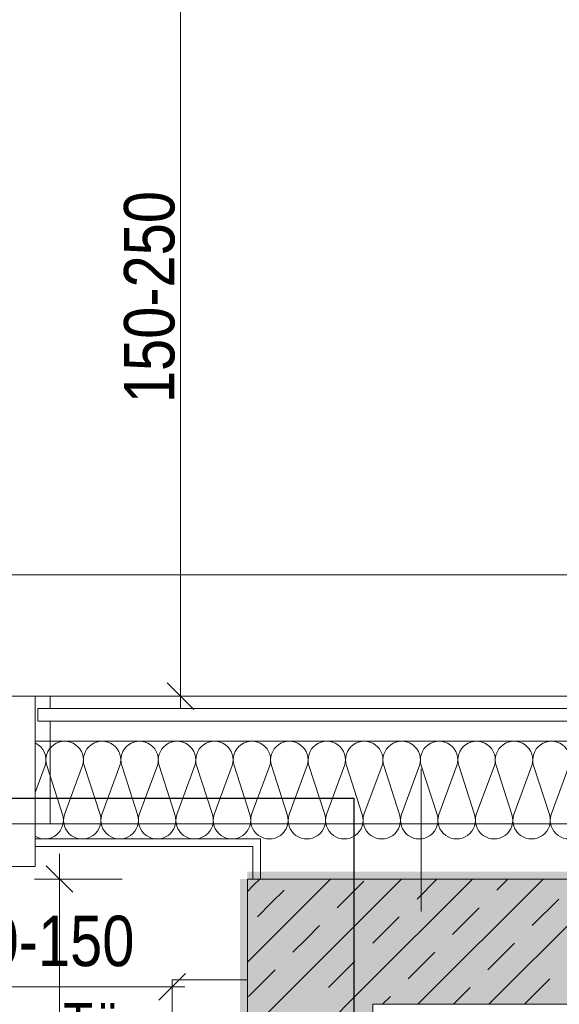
# Model space of a CAD drawing. Extents: x -720 to 300, y 62 to 1162.
# Tile 105 of 143: x -51 to -29, y 901 to 941. Entities that reach past the tile are written whole.
import ezdxf
from ezdxf.lldxf.tags import DXFTag

# ---------------------------------------------------------------- set-up
doc = ezdxf.new("R2010")
doc.units = 0
doc.layers.get('0').update_dxf_attribs({"lineweight": 13})
for name, color, linetype, lineweight, true_color in [('30 -33 Aussenwände- 7 Fassade_ Elemente', 7, 'Continuous', 9, 0x00aacc), ('30 -34 Innenwände- 1 tragend', 7, 'Continuous', 13, 0xdd0806), ('30 -34 Innenwände- 2 nichttragend', 7, 'Continuous', 18, 0xff7fe6), ('70 -72 Beschriftung- 1 Beschriftung allgemein', 7, 'Continuous', 9, 0xff6633), ('70 -76 Bemaßung- 2 Allgemein', 9, 'Continuous', 5, 0x808080), ('E_Leerrohr_Detailnummer', 1, 'Continuous', 25, 0xff0000), ('iwb_Schraffur_F90_feuerbestaendig', 1, 'Continuous', 13, 0xff0000), ('iwb_Sichtbeton', 2, 'Continuous', 50, 0xffff00), ('iwb_Sichtbeton-Shading', 2, 'Continuous', 50, 0xffff00)]:
    doc.layers.add(name, color=color, linetype=linetype, lineweight=lineweight, true_color=true_color)
doc.styles.get("Standard").update_dxf_attribs({"font": 'ARIALN.TTF'})
tags = doc.linetypes.add('fein_strichliert-A06G94028I', pattern=[4, 1, -2, 1]).pattern_tags.tags
tags[8:9] = [DXFTag(74, 4), DXFTag(75, 0), DXFTag(340, '0'), DXFTag(46, 0.0), DXFTag(50, 0.0), DXFTag(44, 0.0), DXFTag(45, 0.0)]
tags[6:7] = [DXFTag(74, 4), DXFTag(75, 0), DXFTag(340, '0'), DXFTag(46, 0.0), DXFTag(50, 0.0), DXFTag(44, 0.0), DXFTag(45, 0.0)]
tags[4:5] = [DXFTag(74, 4), DXFTag(75, 0), DXFTag(340, '0'), DXFTag(46, 0.0), DXFTag(50, 0.0), DXFTag(44, 0.0), DXFTag(45, 0.0)]

# ---------------------------------------------------------------- blocks, each defined once
blk = doc.blocks.new('Shading-A06G93YF8I', base_point=(-665.956, 777.712))
at = {"layer": 'iwb_Sichtbeton-Shading', "color": 51, "true_color": 0xffff7f}
for points in [[(-41.856, 906.112), (-41.856, 906.712), (-0.856, 906.112), (-0.856, 906.712)], [(-42.156, 906.412), (-41.556, 906.412), (-42.156, 891.912), (-41.556, 891.912)]]:
    blk.add_solid(points, dxfattribs=at)
blk = doc.blocks.new('Referenz-A06G94038I')
at = {"layer": '30 -33 Aussenwände- 7 Fassade_ Elemente', "color": 0, "linetype": 'fein_strichliert-A06G94028I', "lineweight": -2, "ltscale": 0.13}
blk.add_line((-149.357, 918.552), (-10.297, 918.552), dxfattribs=at)
at = {"layer": '30 -33 Aussenwände- 7 Fassade_ Elemente', "color": 0, "linetype": 'Continuous', "lineweight": -2, "ltscale": 0.13}
for p, q in [((-51.524, 913.712), (-50.324, 913.712)), ((-50.324, 911.912), (-50.324, 913.712)), ((-50.324, 913.712), (-5.257, 913.712)), ((-50.324, 913.712), (-50.324, 906.912)), ((-5.257, 911.912), (-50.324, 911.912)), ((-49.93, 910.937), (-50.324, 909.872)), ((-49.857, 910.937), (-49.23, 908.987)), ((-49.157, 908.987), (-48.436, 910.937)), ((-48.363, 910.937), (-47.737, 908.987)), ((-47.663, 908.987), (-46.943, 910.937)), ((-46.869, 910.937), (-46.243, 908.987)), ((-46.17, 908.987), (-45.449, 910.937)), ((-45.376, 910.937), (-44.749, 908.987)), ((-44.676, 908.987), (-43.955, 910.937)), ((-43.882, 910.937), (-43.255, 908.987)), ((-43.182, 908.987), (-42.461, 910.937)), ((-42.388, 910.937), (-41.761, 908.987)), ((-41.688, 908.987), (-40.967, 910.937)), ((-40.894, 910.937), (-40.267, 908.987)), ((-40.194, 908.987), (-39.474, 910.937)), ((-39.4, 910.937), (-38.774, 908.987)), ((-38.701, 908.987), (-37.98, 910.937)), ((-37.907, 910.937), (-37.28, 908.987)), ((-37.207, 908.987), (-36.486, 910.937)), ((-36.413, 910.937), (-35.786, 908.987)), ((-35.713, 908.987), (-34.992, 910.937)), ((-34.919, 910.937), (-34.292, 908.987)), ((-34.219, 908.987), (-33.498, 910.937)), ((-33.425, 910.937), (-32.798, 908.987)), ((-32.725, 908.987), (-32.004, 910.937)), ((-31.931, 910.937), (-31.305, 908.987)), ((-31.232, 908.987), (-30.511, 910.937)), ((-30.438, 910.937), (-29.811, 908.987)), ((-29.738, 908.987), (-29.017, 910.937)), ((-41.335, 908.012), (-50.324, 908.012)), ((-50.324, 908.012), (-50.324, 907.712)), ((-41.335, 906.412), (-41.335, 908.012)), ((-50.324, 907.712), (-41.635, 907.712)), ((-41.635, 907.712), (-41.635, 906.412)), ((-50.324, 906.912), (-51.524, 906.912)), ((-41.635, 906.412), (-41.335, 906.412))]:
    blk.add_line(p, q, dxfattribs=at)
for centre, major_axis, end_param in [((-50.64, 911.166), (0.71, -0.229), 1.444433), ((-49.147, 911.166), (-0.438, 0.604), 1.254884), ((-49.147, 911.166), (0.438, 0.604), 1.254884), ((-49.147, 911.166), (0.71, -0.229), 1.254884), ((-47.653, 911.166), (0.71, -0.229), 3.764652), ((-47.653, 911.166), (-0.438, 0.604), 1.254884), ((-47.653, 911.166), (0.438, 0.604), 1.254884), ((-47.653, 911.166), (0.71, -0.229), 1.254884), ((-46.159, 911.166), (0.71, -0.229), 3.764652), ((-46.159, 911.166), (-0.438, 0.604), 1.254884), ((-46.159, 911.166), (0.438, 0.604), 1.254884), ((-46.159, 911.166), (0.71, -0.229), 1.254884), ((-44.665, 911.166), (0.71, -0.229), 3.764652), ((-43.171, 911.166), (0.71, -0.229), 3.764652), ((-41.678, 911.166), (0.71, -0.229), 3.764652), ((-40.184, 911.166), (0.71, -0.229), 3.764652), ((-38.69, 911.166), (0.71, -0.229), 3.764652), ((-37.196, 911.166), (0.71, -0.229), 3.764652), ((-35.702, 911.166), (0.71, -0.229), 3.764652), ((-34.209, 911.166), (0.71, -0.229), 3.764652), ((-32.715, 911.166), (0.71, -0.229), 3.764652), ((-31.221, 911.166), (0.71, -0.229), 3.764652), ((-29.727, 911.166), (0.71, -0.229), 3.764652), ((-49.941, 908.758), (-0.383, -0.64), 2.422097), ((-48.447, 908.758), (-0.71, 0.229), 3.765224), ((-48.447, 908.758), (-0.71, 0.229), 1.255075), ((-48.447, 908.758), (0.438, -0.604), 1.255075), ((-46.953, 908.758), (-0.71, 0.229), 1.255075), ((-46.953, 908.758), (-0.71, 0.229), 3.765224), ((-46.953, 908.758), (0.438, -0.604), 1.255075), ((-45.459, 908.758), (-0.71, 0.229), 3.765224), ((-43.965, 908.758), (-0.71, 0.229), 3.765224), ((-42.472, 908.758), (-0.71, 0.229), 3.765224), ((-40.978, 908.758), (-0.71, 0.229), 3.765224), ((-39.484, 908.758), (-0.71, 0.229), 3.765224), ((-37.99, 908.758), (-0.71, 0.229), 3.765224), ((-36.496, 908.758), (-0.71, 0.229), 3.765224), ((-35.003, 908.758), (-0.71, 0.229), 3.765224), ((-33.509, 908.758), (-0.71, 0.229), 3.765224), ((-32.015, 908.758), (-0.71, 0.229), 3.765224), ((-30.521, 908.758), (-0.71, 0.229), 3.765224), ((-29.027, 908.758), (-0.71, 0.229), 3.765224), ((-48.447, 908.758), (-0.438, -0.604), 1.255075), ((-46.953, 908.758), (-0.438, -0.604), 1.255075)]:
    blk.add_ellipse(centre, major_axis=major_axis, ratio=1, start_param=0, end_param=end_param, dxfattribs=at)
at = {"layer": '30 -34 Innenwände- 1 tragend', "color": 0, "linetype": 'Continuous', "lineweight": -2, "ltscale": 0.13}
for p, q in [((-41.857, 906.412), (-0.857, 906.412)), ((-41.857, 906.412), (-41.857, 892.412)), ((-36.857, 901.412), (-36.857, 892.412)), ((-36.857, 901.412), (4.143, 901.412))]:
    blk.add_line(p, q, dxfattribs=at)
at = {"layer": '30 -34 Innenwände- 1 tragend', "color": 0, "lineweight": -2}
for p, q in [((-41.857, 906.412), (-41.857, 892.412)), ((-41.857, 906.412), (-0.857, 906.412)), ((-41.611, 906.166), (-41.366, 906.412)), ((-41.611, 906.166), (-41.366, 906.412)), ((-40.197, 904.752), (-38.537, 906.412)), ((-40.197, 904.752), (-38.537, 906.412)), ((-38.783, 903.338), (-35.709, 906.412)), ((-38.783, 903.338), (-35.709, 906.412)), ((-38.273, 905.262), (-37.212, 906.322)), ((-38.273, 905.262), (-37.212, 906.322)), ((-37.369, 901.924), (-32.88, 906.412)), ((-37.369, 901.924), (-32.88, 906.412)), ((-35.091, 905.615), (-34.294, 906.412)), ((-35.091, 905.615), (-34.294, 906.412)), ((-35.052, 901.412), (-30.052, 906.412)), ((-35.052, 901.412), (-30.052, 906.412)), ((-32.223, 901.412), (-27.223, 906.412)), ((-32.223, 901.412), (-27.223, 906.412)), ((-31.909, 905.969), (-31.466, 906.412)), ((-31.909, 905.969), (-31.466, 906.412)), ((-41.857, 905.92), (-41.611, 906.166)), ((-41.857, 905.92), (-41.611, 906.166)), ((-40.904, 905.459), (-40.394, 905.969)), ((-40.904, 905.459), (-40.394, 905.969)), ((-41.455, 904.908), (-40.904, 905.459)), ((-41.455, 904.908), (-40.904, 905.459)), ((-30.495, 904.555), (-29.434, 905.615)), ((-30.495, 904.555), (-29.434, 905.615)), ((-33.677, 904.201), (-32.616, 905.262)), ((-33.677, 904.201), (-32.616, 905.262)), ((-41.857, 903.092), (-40.197, 904.752)), ((-41.857, 903.092), (-40.197, 904.752)), ((-36.859, 903.848), (-35.798, 904.908)), ((-36.859, 903.848), (-35.798, 904.908)), ((-39.49, 904.045), (-38.98, 904.555)), ((-39.49, 904.045), (-38.98, 904.555)), ((-40.041, 903.494), (-39.49, 904.045)), ((-40.041, 903.494), (-39.49, 904.045)), ((-35.445, 902.433), (-34.384, 903.494)), ((-35.445, 902.433), (-34.384, 903.494)), ((-32.263, 902.787), (-31.202, 903.848)), ((-32.263, 902.787), (-31.202, 903.848)), ((-41.857, 900.263), (-38.783, 903.338)), ((-41.857, 900.263), (-38.783, 903.338)), ((-38.076, 902.631), (-37.566, 903.14)), ((-38.076, 902.631), (-37.566, 903.14)), ((-41.809, 901.726), (-40.748, 902.787)), ((-41.809, 901.726), (-40.748, 902.787)), ((-38.627, 902.08), (-38.076, 902.631)), ((-38.627, 902.08), (-38.076, 902.631)), ((-30.809, 901.412), (-29.788, 902.433)), ((-30.809, 901.412), (-29.788, 902.433)), ((-41.857, 897.435), (-37.369, 901.924)), ((-41.857, 897.435), (-37.369, 901.924)), ((-33.638, 901.412), (-32.97, 902.08)), ((-33.638, 901.412), (-32.97, 902.08)), ((-36.466, 901.412), (-36.152, 901.726)), ((-36.466, 901.412), (-36.152, 901.726)), ((-36.857, 901.412), (-36.857, 892.412)), ((-36.857, 901.412), (4.143, 901.412))]:
    blk.add_line(p, q, dxfattribs=at)
at = {"layer": '30 -34 Innenwände- 2 nichttragend', "color": 0, "lineweight": -2}
for p, q in [((-52.124, 913.712), (-2.857, 913.712)), ((-52.124, 913.712), (-49.724, 913.712)), ((-49.724, 913.712), (-49.724, 913.212)), ((-50.224, 913.212), (-50.224, 912.712)), ((-50.224, 913.212), (-50.224, 912.712)), ((-4.757, 913.212), (-50.224, 913.212)), ((-49.724, 913.212), (-50.224, 913.212)), ((-4.757, 913.212), (-50.224, 913.212)), ((-50.224, 912.712), (-4.757, 912.712)), ((-50.224, 912.712), (-4.757, 912.712)), ((-50.224, 912.712), (-49.724, 912.712)), ((-49.724, 908.612), (-49.724, 912.712)), ((-2.857, 908.612), (-52.124, 908.612)), ((-49.724, 908.612), (-52.124, 908.612))]:
    blk.add_line(p, q, dxfattribs=at)
at = {"layer": '70 -72 Beschriftung- 1 Beschriftung allgemein', "color": 0, "linetype": 'Continuous', "lineweight": -2, "ltscale": 0.13}
for p, q in [((-34.92, 905.112), (-34.92, 910.812)), ((-44.857, 902.39), (-41.857, 902.39)), ((-44.857, 899.39), (-44.857, 902.39)), ((-41.857, 902.39), (-41.857, 899.39))]:
    blk.add_line(p, q, dxfattribs=at)
at = {"layer": '70 -76 Bemaßung- 2 Allgemein', "color": 0, "linetype": 'Continuous', "lineweight": -2, "ltscale": 0.13}
for p, q in [((-44.53, 914.773), (-44.53, 944.152)), ((-44.53, 913.212), (-44.53, 914.773)), ((-43.999, 913.182), (-45.061, 914.243)), ((-44.621, 913.712), (-45.53, 913.712)), ((-49.357, 907.412), (-49.357, 905.352)), ((-49.888, 906.943), (-48.827, 905.882)), ((-46.857, 906.412), (-50.357, 906.412)), ((-49.357, 893.473), (-49.357, 905.352)), ((-44.327, 902.637), (-45.388, 901.576)), ((-45.918, 902.107), (-54.214, 902.107)), ((-44.357, 902.107), (-45.918, 902.107))]:
    blk.add_line(p, q, dxfattribs=at)
at = {"layer": '70 -72 Beschriftung- 1 Beschriftung allgemein', "color": 0, "linetype": 'Continuous', "lineweight": -2, "ltscale": 0.13, "insert": (-55.264, 901.47), "char_height": 1.7, "attachment_point": 1}
blk.add_mtext('{\\fArial Narrow;Taster Tür}', dxfattribs=at)
at = {"layer": '70 -76 Bemaßung- 2 Allgemein', "color": 0, "linetype": 'Continuous', "lineweight": -2, "ltscale": 0.13, "insert": (-46.781, 925.407), "char_height": 2.01377, "attachment_point": 1, "rotation": 90}
blk.add_mtext('{\\fArial Narrow;150-250}', dxfattribs=at)
at = {"layer": '70 -76 Bemaßung- 2 Allgemein', "color": 0, "linetype": 'Continuous', "lineweight": -2, "ltscale": 0.13, "insert": (-53.546, 904.949), "char_height": 2.01377, "attachment_point": 1}
blk.add_mtext('{\\fArial Narrow;50-150}', dxfattribs=at)
blk = doc.blocks.new('Referenz-A06G94058I')
at = {"layer": 'iwb_Schraffur_F90_feuerbestaendig', "linetype": 'Continuous', "ltscale": 0.13}
blk.add_hatch(color=256, dxfattribs=at).paths.add_polyline_path([(-41.856, 906.412), (4.144, 906.412), (4.144, 901.412), (-36.856, 901.412), (-36.856, 891.912), (-41.856, 891.912)])
at = {"layer": 'iwb_Sichtbeton', "linetype": 'Continuous', "ltscale": 0.5}
for points in [[(-41.856, 906.112), (-41.856, 906.712), (-0.856, 906.112), (-0.856, 906.712)], [(-42.156, 906.412), (-41.556, 906.412), (-42.156, 891.912), (-41.556, 891.912)]]:
    blk.add_solid(points, dxfattribs=at)
blk = doc.blocks.new('Polygon-A06G940H8I')
at = {"color": 0, "linetype": 'ByBlock', "lineweight": -2, "ltscale": 0.25}
for p, q in [((-56.783, 884.451), (-56.783, 909.639)), ((-56.783, 909.639), (-37.613, 909.639)), ((-37.613, 909.639), (-37.613, 884.451)), ((-37.613, 884.451), (-56.783, 884.451))]:
    blk.add_line(p, q, dxfattribs=at)

msp = doc.modelspace()

# ---------------------------------------------------------------- block references
at = {"color": 8, "lineweight": 13, "ltscale": 0.13, "true_color": 0x808080}
msp.add_blockref('Referenz-A06G94038I', (0, 0), dxfattribs=at)
at = {"color": 8, "lineweight": 25, "ltscale": 0.25, "true_color": 0x808080}
msp.add_blockref('Referenz-A06G94058I', (0, 0), dxfattribs=at)
msp.add_blockref('Shading-A06G93YF8I', (-665.956, 777.712))
at = {"layer": 'E_Leerrohr_Detailnummer', "ltscale": 0.25}
msp.add_blockref('Polygon-A06G940H8I', (0, 0), dxfattribs=at)

doc.saveas('drawing.dxf')
